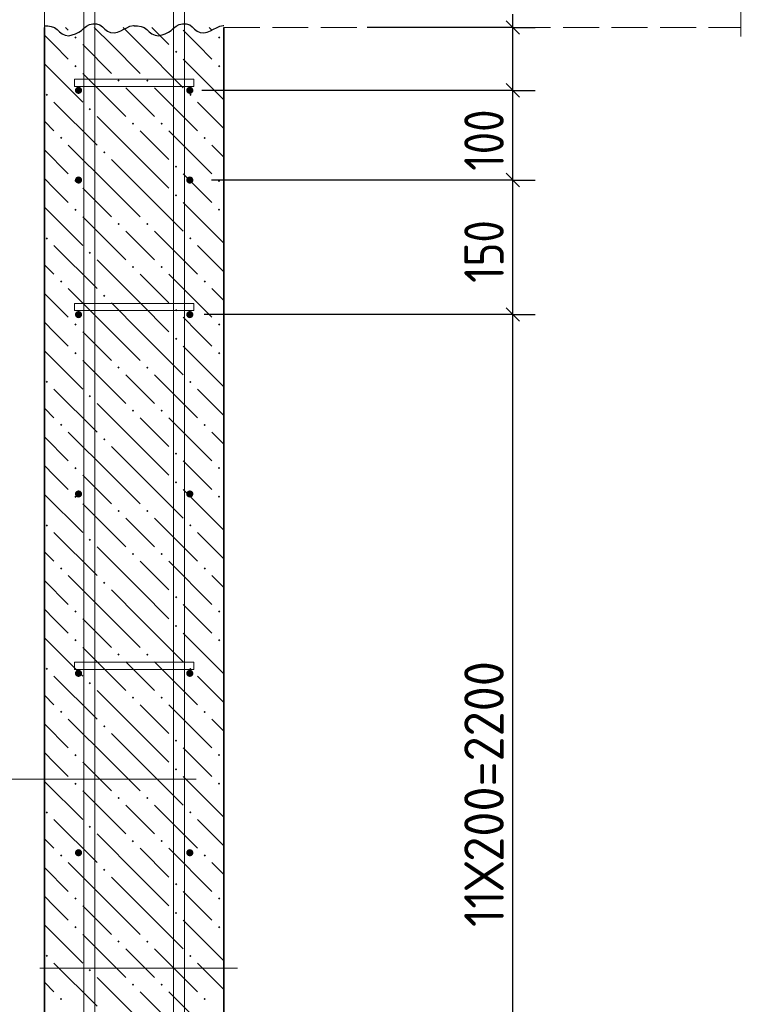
# Model space of a CAD drawing. Header units: millimetres. Extents: x 0 to 50412, y -12 to 35652.
# Tile 6 of 24: x 6057 to 10914, y 23744 to 30330. Entities that reach past the tile are written whole.
import ezdxf

# ---------------------------------------------------------------- set-up
doc = ezdxf.new("R2010")
doc.units = ezdxf.units.MM
doc.linetypes.add('______2', pattern=[324, 240, -84])
for name, color, linetype, lineweight in [('Standard', 7, 'Continuous', 25), ('ЖБ Перекрытие верхний уровень', 7, 'Continuous', 35), ('ЖБ Стена верхний уровень', 7, 'Continuous', 35), ('Позиционная метка линия выноска', 7, 'Continuous', 13), ('Примечания', 7, 'Continuous', 13)]:
    doc.layers.add(name, color=color, linetype=linetype, lineweight=lineweight)
doc.layers.add('Размерная выноска', color=7, linetype='Continuous')
for name, color, linetype, true_color in [('Стена фоновая арматура У1', 7, '______2', 0xa0a0a0), ('Стена фоновая арматура Х1', 7, '______2', 0xa0a0a0), ('Стена фоновая затяжка С-обр.', 7, '______2', 0xa0a0a0)]:
    doc.layers.add(name, color=color, linetype=linetype, true_color=true_color)
doc.styles.add('ISOCPEUR', font='txt')

msp = doc.modelspace()

# ---------------------------------------------------------------- hatches: boundary and pattern name
at = {"layer": 'ЖБ Стена верхний уровень', "linetype": 'Continuous', "lineweight": 18, "transparency": 33554687}
for points in [[(6422.2, 30211.2), (6430, 30219), (6437.8, 30211.2), (6430, 30203.4)], [(7382.2, 30211.2), (7390, 30219), (7397.8, 30211.2), (7390, 30203.4)], [(7094.2, 30115.2), (7102, 30123), (7109.8, 30115.2), (7102, 30107.4)], [(6422.2, 30019.2), (6430, 30027), (6437.8, 30019.2), (6430, 30011.4)], [(7382.2, 30019.2), (7390, 30027), (7397.8, 30019.2), (7390, 30011.4)], [(6710.2, 29923.2), (6718, 29931), (6725.8, 29923.2), (6718, 29915.4)], [(6902.2, 29923.2), (6910, 29931), (6917.8, 29923.2), (6910, 29915.4)], [(6230.2, 29827.2), (6238, 29835), (6245.8, 29827.2), (6238, 29819.4)], [(7190.2, 29827.2), (7198, 29835), (7205.8, 29827.2), (7198, 29819.4)], [(6518.2, 29731.2), (6526, 29739), (6533.8, 29731.2), (6526, 29723.4)], [(6806.2, 29635.2), (6814, 29643), (6821.8, 29635.2), (6814, 29627.4)], [(6998.2, 29635.2), (7006, 29643), (7013.8, 29635.2), (7006, 29627.4)], [(6326.2, 29539.2), (6334, 29547), (6341.8, 29539.2), (6334, 29531.4)], [(7286.2, 29539.2), (7294, 29547), (7301.8, 29539.2), (7294, 29531.4)], [(6614.2, 29443.2), (6622, 29451), (6629.8, 29443.2), (6622, 29435.4)], [(7094.2, 29347.2), (7102, 29355), (7109.8, 29347.2), (7102, 29339.4)], [(6422.2, 29251.2), (6430, 29259), (6437.8, 29251.2), (6430, 29243.4)], [(7382.2, 29251.2), (7390, 29259), (7397.8, 29251.2), (7390, 29243.4)], [(7094.2, 29155.2), (7102, 29163), (7109.8, 29155.2), (7102, 29147.4)], [(6422.2, 29059.2), (6430, 29067), (6437.8, 29059.2), (6430, 29051.4)], [(7382.2, 29059.2), (7390, 29067), (7397.8, 29059.2), (7390, 29051.4)], [(6710.2, 28963.2), (6718, 28971), (6725.8, 28963.2), (6718, 28955.4)], [(6902.2, 28963.2), (6910, 28971), (6917.8, 28963.2), (6910, 28955.4)], [(6230.2, 28867.2), (6238, 28875), (6245.8, 28867.2), (6238, 28859.4)], [(7190.2, 28867.2), (7198, 28875), (7205.8, 28867.2), (7198, 28859.4)], [(6518.2, 28771.2), (6526, 28779), (6533.8, 28771.2), (6526, 28763.4)], [(6806.2, 28675.2), (6814, 28683), (6821.8, 28675.2), (6814, 28667.4)], [(6998.2, 28675.2), (7006, 28683), (7013.8, 28675.2), (7006, 28667.4)], [(6326.2, 28579.2), (6334, 28587), (6341.8, 28579.2), (6334, 28571.4)], [(7286.2, 28579.2), (7294, 28587), (7301.8, 28579.2), (7294, 28571.4)], [(6614.2, 28483.2), (6622, 28491), (6629.8, 28483.2), (6622, 28475.4)], [(7094.2, 28387.2), (7102, 28395), (7109.8, 28387.2), (7102, 28379.4)], [(6422.2, 28291.2), (6430, 28299), (6437.8, 28291.2), (6430, 28283.4)], [(7382.2, 28291.2), (7390, 28299), (7397.8, 28291.2), (7390, 28283.4)], [(7094.2, 28195.2), (7102, 28203), (7109.8, 28195.2), (7102, 28187.4)], [(6422.2, 28099.2), (6430, 28107), (6437.8, 28099.2), (6430, 28091.4)], [(7382.2, 28099.2), (7390, 28107), (7397.8, 28099.2), (7390, 28091.4)], [(6710.2, 28003.2), (6718, 28011), (6725.8, 28003.2), (6718, 27995.4)], [(6902.2, 28003.2), (6910, 28011), (6917.8, 28003.2), (6910, 27995.4)], [(6230.2, 27907.2), (6238, 27915), (6245.8, 27907.2), (6238, 27899.4)], [(7190.2, 27907.2), (7198, 27915), (7205.8, 27907.2), (7198, 27899.4)], [(6518.2, 27811.2), (6526, 27819), (6533.8, 27811.2), (6526, 27803.4)], [(6806.2, 27715.2), (6814, 27723), (6821.8, 27715.2), (6814, 27707.4)], [(6998.2, 27715.2), (7006, 27723), (7013.8, 27715.2), (7006, 27707.4)], [(6326.2, 27619.2), (6334, 27627), (6341.8, 27619.2), (6334, 27611.4)], [(7286.2, 27619.2), (7294, 27627), (7301.8, 27619.2), (7294, 27611.4)], [(6614.2, 27523.2), (6622, 27531), (6629.8, 27523.2), (6622, 27515.4)], [(7094.2, 27427.2), (7102, 27435), (7109.8, 27427.2), (7102, 27419.4)], [(6422.2, 27331.2), (6430, 27339), (6437.8, 27331.2), (6430, 27323.4)], [(7382.2, 27331.2), (7390, 27339), (7397.8, 27331.2), (7390, 27323.4)], [(7094.2, 27235.2), (7102, 27243), (7109.8, 27235.2), (7102, 27227.4)], [(6422.2, 27139.2), (6430, 27147), (6437.8, 27139.2), (6430, 27131.4)], [(7382.2, 27139.2), (7390, 27147), (7397.8, 27139.2), (7390, 27131.4)], [(6710.2, 27043.2), (6718, 27051), (6725.8, 27043.2), (6718, 27035.4)], [(6902.2, 27043.2), (6910, 27051), (6917.8, 27043.2), (6910, 27035.4)], [(6230.2, 26947.2), (6238, 26955), (6245.8, 26947.2), (6238, 26939.4)], [(7190.2, 26947.2), (7198, 26955), (7205.8, 26947.2), (7198, 26939.4)], [(6518.2, 26851.2), (6526, 26859), (6533.8, 26851.2), (6526, 26843.4)], [(6806.2, 26755.2), (6814, 26763), (6821.8, 26755.2), (6814, 26747.4)], [(6998.2, 26755.2), (7006, 26763), (7013.8, 26755.2), (7006, 26747.4)], [(6326.2, 26659.2), (6334, 26667), (6341.8, 26659.2), (6334, 26651.4)], [(7286.2, 26659.2), (7294, 26667), (7301.8, 26659.2), (7294, 26651.4)], [(6614.2, 26563.2), (6622, 26571), (6629.8, 26563.2), (6622, 26555.4)], [(7094.2, 26467.2), (7102, 26475), (7109.8, 26467.2), (7102, 26459.4)], [(6422.2, 26371.2), (6430, 26379), (6437.8, 26371.2), (6430, 26363.4)], [(7382.2, 26371.2), (7390, 26379), (7397.8, 26371.2), (7390, 26363.4)], [(7094.2, 26275.2), (7102, 26283), (7109.8, 26275.2), (7102, 26267.4)], [(6422.2, 26179.2), (6430, 26187), (6437.8, 26179.2), (6430, 26171.4)], [(7382.2, 26179.2), (7390, 26187), (7397.8, 26179.2), (7390, 26171.4)], [(6710.2, 26083.2), (6718, 26091), (6725.8, 26083.2), (6718, 26075.4)], [(6902.2, 26083.2), (6910, 26091), (6917.8, 26083.2), (6910, 26075.4)], [(6230.2, 25987.2), (6238, 25995), (6245.8, 25987.2), (6238, 25979.4)], [(7190.2, 25987.2), (7198, 25995), (7205.8, 25987.2), (7198, 25979.4)], [(6518.2, 25891.2), (6526, 25899), (6533.8, 25891.2), (6526, 25883.4)], [(6806.2, 25795.2), (6814, 25803), (6821.8, 25795.2), (6814, 25787.4)], [(6998.2, 25795.2), (7006, 25803), (7013.8, 25795.2), (7006, 25787.4)], [(6326.2, 25699.2), (6334, 25707), (6341.8, 25699.2), (6334, 25691.4)], [(7286.2, 25699.2), (7294, 25707), (7301.8, 25699.2), (7294, 25691.4)], [(6614.2, 25603.2), (6622, 25611), (6629.8, 25603.2), (6622, 25595.4)], [(7094.2, 25507.2), (7102, 25515), (7109.8, 25507.2), (7102, 25499.4)], [(6422.2, 25411.2), (6430, 25419), (6437.8, 25411.2), (6430, 25403.4)], [(7382.2, 25411.2), (7390, 25419), (7397.8, 25411.2), (7390, 25403.4)], [(7094.2, 25315.2), (7102, 25323), (7109.8, 25315.2), (7102, 25307.4)], [(6422.2, 25219.2), (6430, 25227), (6437.8, 25219.2), (6430, 25211.4)], [(7382.2, 25219.2), (7390, 25227), (7397.8, 25219.2), (7390, 25211.4)], [(6710.2, 25123.2), (6718, 25131), (6725.8, 25123.2), (6718, 25115.4)], [(6902.2, 25123.2), (6910, 25131), (6917.8, 25123.2), (6910, 25115.4)], [(6230.2, 25027.2), (6238, 25035), (6245.8, 25027.2), (6238, 25019.4)], [(7190.2, 25027.2), (7198, 25035), (7205.8, 25027.2), (7198, 25019.4)], [(6518.2, 24931.2), (6526, 24939), (6533.8, 24931.2), (6526, 24923.4)], [(6806.2, 24835.2), (6814, 24843), (6821.8, 24835.2), (6814, 24827.4)], [(6998.2, 24835.2), (7006, 24843), (7013.8, 24835.2), (7006, 24827.4)], [(6326.2, 24739.2), (6334, 24747), (6341.8, 24739.2), (6334, 24731.4)], [(7286.2, 24739.2), (7294, 24747), (7301.8, 24739.2), (7294, 24731.4)], [(6614.2, 24643.2), (6622, 24651), (6629.8, 24643.2), (6622, 24635.4)], [(7094.2, 24547.2), (7102, 24555), (7109.8, 24547.2), (7102, 24539.4)], [(6422.2, 24451.2), (6430, 24459), (6437.8, 24451.2), (6430, 24443.4)], [(7382.2, 24451.2), (7390, 24459), (7397.8, 24451.2), (7390, 24443.4)], [(7094.2, 24355.2), (7102, 24363), (7109.8, 24355.2), (7102, 24347.4)], [(6422.2, 24259.2), (6430, 24267), (6437.8, 24259.2), (6430, 24251.4)], [(7382.2, 24259.2), (7390, 24267), (7397.8, 24259.2), (7390, 24251.4)], [(6710.2, 24163.2), (6718, 24171), (6725.8, 24163.2), (6718, 24155.4)], [(6902.2, 24163.2), (6910, 24171), (6917.8, 24163.2), (6910, 24155.4)], [(6230.2, 24067.2), (6238, 24075), (6245.8, 24067.2), (6238, 24059.4)], [(7190.2, 24067.2), (7198, 24075), (7205.8, 24067.2), (7198, 24059.4)], [(6518.2, 23971.2), (6526, 23979), (6533.8, 23971.2), (6526, 23963.4)], [(6806.2, 23875.2), (6814, 23883), (6821.8, 23875.2), (6814, 23867.4)], [(6998.2, 23875.2), (7006, 23883), (7013.8, 23875.2), (7006, 23867.4)], [(6326.2, 23779.2), (6334, 23787), (6341.8, 23779.2), (6334, 23771.4)], [(7286.2, 23779.2), (7294, 23787), (7301.8, 23779.2), (7294, 23771.4)]]:
    msp.add_hatch(color=7, dxfattribs=at).paths.add_polyline_path(points, flags=16)
at = {"layer": 'Стена фоновая арматура У1', "linetype": 'Continuous', "lineweight": 13, "transparency": 33554687}
for points in [[(6474.2, 29857.5), (6472.4, 29866.7), (6467.2, 29874.5), (6459.4, 29879.7), (6450.2, 29881.5), (6441, 29879.7), (6433.2, 29874.5), (6428, 29866.7), (6426.2, 29857.5), (6428, 29848.3), (6433.2, 29840.5), (6441, 29835.3), (6450.2, 29833.5), (6459.4, 29835.3), (6467.2, 29840.5), (6472.4, 29848.3)], [(7218.2, 29857.5), (7216.3, 29866.7), (7211.1, 29874.5), (7203.4, 29879.7), (7194.2, 29881.5), (7185, 29879.7), (7177.2, 29874.5), (7172, 29866.7), (7170.2, 29857.5), (7172, 29848.3), (7177.2, 29840.5), (7185, 29835.3), (7194.2, 29833.5), (7203.4, 29835.3), (7211.1, 29840.5), (7216.3, 29848.3)], [(6474.2, 29257.5), (6472.4, 29266.7), (6467.2, 29274.5), (6459.4, 29279.7), (6450.2, 29281.5), (6441, 29279.7), (6433.2, 29274.5), (6428, 29266.7), (6426.2, 29257.5), (6428, 29248.3), (6433.2, 29240.5), (6441, 29235.3), (6450.2, 29233.5), (6459.4, 29235.3), (6467.2, 29240.5), (6472.4, 29248.3)], [(7218.2, 29257.5), (7216.3, 29266.7), (7211.1, 29274.5), (7203.4, 29279.7), (7194.2, 29281.5), (7185, 29279.7), (7177.2, 29274.5), (7172, 29266.7), (7170.2, 29257.5), (7172, 29248.3), (7177.2, 29240.5), (7185, 29235.3), (7194.2, 29233.5), (7203.4, 29235.3), (7211.1, 29240.5), (7216.3, 29248.3)], [(6474.2, 28357.5), (6472.4, 28366.7), (6467.2, 28374.5), (6459.4, 28379.7), (6450.2, 28381.5), (6441, 28379.7), (6433.2, 28374.5), (6428, 28366.7), (6426.2, 28357.5), (6428, 28348.3), (6433.2, 28340.5), (6441, 28335.3), (6450.2, 28333.5), (6459.4, 28335.3), (6467.2, 28340.5), (6472.4, 28348.3)], [(7218.2, 28357.5), (7216.3, 28366.7), (7211.1, 28374.5), (7203.4, 28379.7), (7194.2, 28381.5), (7185, 28379.7), (7177.2, 28374.5), (7172, 28366.7), (7170.2, 28357.5), (7172, 28348.3), (7177.2, 28340.5), (7185, 28335.3), (7194.2, 28333.5), (7203.4, 28335.3), (7211.1, 28340.5), (7216.3, 28348.3)], [(6474.2, 27157.5), (6472.4, 27166.7), (6467.2, 27174.5), (6459.4, 27179.7), (6450.2, 27181.5), (6441, 27179.7), (6433.2, 27174.5), (6428, 27166.7), (6426.2, 27157.5), (6428, 27148.3), (6433.2, 27140.5), (6441, 27135.3), (6450.2, 27133.5), (6459.4, 27135.3), (6467.2, 27140.5), (6472.4, 27148.3)], [(7218.2, 27157.5), (7216.3, 27166.7), (7211.1, 27174.5), (7203.4, 27179.7), (7194.2, 27181.5), (7185, 27179.7), (7177.2, 27174.5), (7172, 27166.7), (7170.2, 27157.5), (7172, 27148.3), (7177.2, 27140.5), (7185, 27135.3), (7194.2, 27133.5), (7203.4, 27135.3), (7211.1, 27140.5), (7216.3, 27148.3)], [(6474.2, 25957.5), (6472.4, 25966.7), (6467.2, 25974.5), (6459.4, 25979.7), (6450.2, 25981.5), (6441, 25979.7), (6433.2, 25974.5), (6428, 25966.7), (6426.2, 25957.5), (6428, 25948.3), (6433.2, 25940.5), (6441, 25935.3), (6450.2, 25933.5), (6459.4, 25935.3), (6467.2, 25940.5), (6472.4, 25948.3)], [(7218.2, 25957.5), (7216.3, 25966.7), (7211.1, 25974.5), (7203.4, 25979.7), (7194.2, 25981.5), (7185, 25979.7), (7177.2, 25974.5), (7172, 25966.7), (7170.2, 25957.5), (7172, 25948.3), (7177.2, 25940.5), (7185, 25935.3), (7194.2, 25933.5), (7203.4, 25935.3), (7211.1, 25940.5), (7216.3, 25948.3)], [(6474.2, 24757.5), (6472.4, 24766.7), (6467.2, 24774.5), (6459.4, 24779.7), (6450.2, 24781.5), (6441, 24779.7), (6433.2, 24774.5), (6428, 24766.7), (6426.2, 24757.5), (6428, 24748.3), (6433.2, 24740.5), (6441, 24735.3), (6450.2, 24733.5), (6459.4, 24735.3), (6467.2, 24740.5), (6472.4, 24748.3)], [(7218.2, 24757.5), (7216.3, 24766.7), (7211.1, 24774.5), (7203.4, 24779.7), (7194.2, 24781.5), (7185, 24779.7), (7177.2, 24774.5), (7172, 24766.7), (7170.2, 24757.5), (7172, 24748.3), (7177.2, 24740.5), (7185, 24735.3), (7194.2, 24733.5), (7203.4, 24735.3), (7211.1, 24740.5), (7216.3, 24748.3)]]:
    msp.add_hatch(color=7, dxfattribs=at).paths.add_polyline_path(points)

# ---------------------------------------------------------------- linework, layer by layer
at = {"layer": 'Standard', "color": 7, "linetype": 'Continuous', "lineweight": -3, "transparency": 33554687}
for p, q in [((9353, 30277.5), (9353, 30367.5)), ((9353, 30277.5), (9203, 30277.5)), ((9353, 30277.5), (9503, 30277.5)), ((9353, 29857.5), (9353, 30277.5)), ((9353, 29857.5), (9203, 29857.5)), ((9353, 29857.5), (9503, 29857.5)), ((9353, 29257.5), (9353, 29857.5)), ((9353, 29257.5), (9203, 29257.5)), ((9353, 29257.5), (9503, 29257.5)), ((9353, 28357.5), (9353, 29257.5)), ((9353, 28357.5), (9203, 28357.5)), ((9353, 28357.5), (9503, 28357.5))]:
    msp.add_line(p, q, dxfattribs=at)
at = {"layer": 'Standard', "color": 7, "linetype": 'Continuous', "lineweight": 25, "transparency": 33554687}
for p, q in [((9398, 30232.5), (9308, 30322.5)), ((9398, 29812.5), (9308, 29902.5)), ((9398, 29212.5), (9308, 29302.5)), ((9398, 28312.5), (9308, 28402.5))]:
    msp.add_line(p, q, dxfattribs=at)
at = {"layer": 'Standard', "color": 7, "linetype": 'Continuous', "lineweight": -3, "transparency": 33554687}
for points in [[(9353, 30277.5), (9332.6, 30277.5), (9332.6, 30277.5), (8379.2, 30277.5)], [(9353, 29857.5), (9332.6, 29857.5), (9332.6, 29857.5), (7273.8, 29857.5)], [(9353, 29257.5), (9332.6, 29257.5), (9332.6, 29257.5), (9332.6, 29257.5), (9332.6, 29257.5), (7340, 29257.5)], [(9353, 28357.5), (9332.6, 28357.5), (9332.6, 28357.5), (9332.6, 28357.5), (9332.6, 28357.5), (9332.6, 28357.5), (9332.6, 28357.5), (7289.2, 28357.5)], [(9353, 23597.4), (9353, 23633.7), (9353, 23633.7), (9353, 28357.5)]]:
    msp.add_lwpolyline(points, dxfattribs=at)
at = {"layer": 'ЖБ Перекрытие верхний уровень', "color": 7, "linetype": '______2', "lineweight": 18, "transparency": 33554687}
for p, q in [((6222.2, 31477.5), (6222.2, 30277.5)), ((7422.2, 30277.5), (10878.2, 30277.5))]:
    msp.add_line(p, q, dxfattribs=at)
at = {"layer": 'ЖБ Стена верхний уровень', "color": 7, "linetype": 'Continuous', "lineweight": 35, "transparency": 33554687}
for p, q in [((6222.2, 30277.5), (6222.2, 23597.4)), ((7422.2, 23597.4), (7422.2, 30277.5))]:
    msp.add_line(p, q, dxfattribs=at)
at = {"layer": 'ЖБ Стена верхний уровень', "color": 9, "linetype": 'Continuous', "lineweight": 18, "true_color": 0xc7c7c7, "transparency": 33554687}
for p, q in [((6363.7, 30277.5), (6382, 30259.2)), ((6670, 30163.2), (6555.7, 30277.5)), ((6747.7, 30277.5), (6862, 30163.2)), ((6939.7, 30277.5), (7054, 30163.2)), ((7246, 30163.2), (7150, 30259.2)), ((7323.7, 30277.5), (7342, 30259.2)), ((6286, 30163.2), (6222.2, 30227)), ((6382, 30067.2), (6286, 30163.2)), ((6478, 30163.2), (6670, 29971.2)), ((6670, 30163.2), (6862, 29971.2)), ((6862, 30163.2), (7150, 29875.2)), ((7342, 30067.2), (7246, 30163.2)), ((6222.2, 30035), (6478, 29779.2)), ((7150, 30067.2), (7422.2, 29795)), ((6478, 29971.2), (6766, 29683.2)), ((6862, 29779.2), (6766, 29875.2)), ((6958, 29875.2), (7246, 29587.2)), ((6286, 29779.2), (6574, 29491.2)), ((6958, 29683.2), (6862, 29779.2)), ((7246, 29779.2), (7422.2, 29603)), ((6222.2, 29651), (6286, 29587.2)), ((6862, 29395.2), (6574, 29683.2)), ((6862, 29587.2), (7054, 29395.2)), ((7054, 29587.2), (7342, 29299.2)), ((6222.2, 29459), (6382, 29299.2)), ((6670, 29203.2), (6382, 29491.2)), ((7422.2, 29411), (7342, 29491.2)), ((6670, 29395.2), (6862, 29203.2)), ((6862, 29395.2), (7054, 29203.2)), ((6286, 29203.2), (6222.2, 29267)), ((7246, 29203.2), (7150, 29299.2)), ((6382, 29107.2), (6286, 29203.2)), ((6478, 29203.2), (6670, 29011.2)), ((6670, 29203.2), (6862, 29011.2)), ((6862, 29203.2), (7150, 28915.2)), ((7342, 29107.2), (7246, 29203.2)), ((6222.2, 29075), (6478, 28819.2)), ((7150, 29107.2), (7422.2, 28835)), ((6478, 29011.2), (6766, 28723.2)), ((6862, 28819.2), (6766, 28915.2)), ((6958, 28915.2), (7246, 28627.2)), ((6286, 28819.2), (6574, 28531.2)), ((6958, 28723.2), (6862, 28819.2)), ((7246, 28819.2), (7422.2, 28643)), ((6862, 28435.2), (6574, 28723.2)), ((6222.2, 28691), (6286, 28627.2)), ((6862, 28627.2), (7054, 28435.2)), ((7054, 28627.2), (7342, 28339.2)), ((6670, 28243.2), (6382, 28531.2)), ((7422.2, 28451), (7342, 28531.2)), ((6222.2, 28499), (6382, 28339.2)), ((6670, 28435.2), (6862, 28243.2)), ((6862, 28435.2), (7054, 28243.2)), ((7246, 28243.2), (7150, 28339.2)), ((6286, 28243.2), (6222.2, 28307)), ((6382, 28147.2), (6286, 28243.2)), ((6478, 28243.2), (6670, 28051.2)), ((6670, 28243.2), (6862, 28051.2)), ((6862, 28243.2), (7150, 27955.2)), ((7342, 28147.2), (7246, 28243.2)), ((7150, 28147.2), (7422.2, 27875)), ((6222.2, 28115), (6478, 27859.2)), ((6478, 28051.2), (6766, 27763.2)), ((6862, 27859.2), (6766, 27955.2)), ((6958, 27955.2), (7246, 27667.2)), ((6286, 27859.2), (6574, 27571.2)), ((6958, 27763.2), (6862, 27859.2)), ((7246, 27859.2), (7422.2, 27683)), ((6222.2, 27731), (6286, 27667.2)), ((6862, 27475.2), (6574, 27763.2)), ((6862, 27667.2), (7054, 27475.2)), ((7054, 27667.2), (7342, 27379.2)), ((6222.2, 27539), (6382, 27379.2)), ((6670, 27283.2), (6382, 27571.2)), ((7422.2, 27491), (7342, 27571.2)), ((6670, 27475.2), (6862, 27283.2)), ((6862, 27475.2), (7054, 27283.2)), ((6286, 27283.2), (6222.2, 27347)), ((7246, 27283.2), (7150, 27379.2)), ((6382, 27187.2), (6286, 27283.2)), ((6478, 27283.2), (6670, 27091.2)), ((6670, 27283.2), (6862, 27091.2)), ((6862, 27283.2), (7150, 26995.2)), ((7342, 27187.2), (7246, 27283.2)), ((6222.2, 27155), (6478, 26899.2)), ((7150, 27187.2), (7422.2, 26915)), ((6478, 27091.2), (6766, 26803.2)), ((6862, 26899.2), (6766, 26995.2)), ((6958, 26995.2), (7246, 26707.2)), ((6286, 26899.2), (6574, 26611.2)), ((6958, 26803.2), (6862, 26899.2)), ((7246, 26899.2), (7422.2, 26723)), ((6222.2, 26771), (6286, 26707.2)), ((6862, 26515.2), (6574, 26803.2)), ((6862, 26707.2), (7054, 26515.2)), ((7054, 26707.2), (7342, 26419.2)), ((6670, 26323.2), (6382, 26611.2)), ((7422.2, 26531), (7342, 26611.2)), ((6222.2, 26579), (6382, 26419.2)), ((6670, 26515.2), (6862, 26323.2)), ((6862, 26515.2), (7054, 26323.2)), ((7246, 26323.2), (7150, 26419.2)), ((6286, 26323.2), (6222.2, 26387)), ((6382, 26227.2), (6286, 26323.2)), ((6478, 26323.2), (6670, 26131.2)), ((6670, 26323.2), (6862, 26131.2)), ((6862, 26323.2), (7150, 26035.2)), ((7342, 26227.2), (7246, 26323.2)), ((7150, 26227.2), (7422.2, 25955)), ((6222.2, 26195), (6478, 25939.2)), ((6478, 26131.2), (6766, 25843.2)), ((6862, 25939.2), (6766, 26035.2)), ((6958, 26035.2), (7246, 25747.2)), ((6286, 25939.2), (6574, 25651.2)), ((6958, 25843.2), (6862, 25939.2)), ((7246, 25939.2), (7422.2, 25763)), ((6862, 25555.2), (6574, 25843.2)), ((6222.2, 25811), (6286, 25747.2)), ((6862, 25747.2), (7054, 25555.2)), ((7054, 25747.2), (7342, 25459.2)), ((6670, 25363.2), (6382, 25651.2)), ((7422.2, 25571), (7342, 25651.2)), ((6222.2, 25619), (6382, 25459.2)), ((6670, 25555.2), (6862, 25363.2)), ((6862, 25555.2), (7054, 25363.2)), ((6286, 25363.2), (6222.2, 25427)), ((7246, 25363.2), (7150, 25459.2)), ((6382, 25267.2), (6286, 25363.2)), ((6478, 25363.2), (6670, 25171.2)), ((6670, 25363.2), (6862, 25171.2)), ((6862, 25363.2), (7150, 25075.2)), ((7342, 25267.2), (7246, 25363.2)), ((6222.2, 25235), (6478, 24979.2)), ((7150, 25267.2), (7422.2, 24995)), ((6478, 25171.2), (6766, 24883.2)), ((6862, 24979.2), (6766, 25075.2)), ((6958, 25075.2), (7246, 24787.2)), ((6286, 24979.2), (6574, 24691.2)), ((6958, 24883.2), (6862, 24979.2)), ((7246, 24979.2), (7422.2, 24803)), ((6222.2, 24851), (6286, 24787.2)), ((6862, 24595.2), (6574, 24883.2)), ((6862, 24787.2), (7054, 24595.2)), ((7054, 24787.2), (7342, 24499.2)), ((6222.2, 24659), (6382, 24499.2)), ((6670, 24403.2), (6382, 24691.2)), ((7422.2, 24611), (7342, 24691.2)), ((6670, 24595.2), (6862, 24403.2)), ((6862, 24595.2), (7054, 24403.2)), ((6286, 24403.2), (6222.2, 24467)), ((7246, 24403.2), (7150, 24499.2)), ((6382, 24307.2), (6286, 24403.2)), ((6478, 24403.2), (6670, 24211.2)), ((6670, 24403.2), (6862, 24211.2)), ((6862, 24403.2), (7150, 24115.2)), ((7342, 24307.2), (7246, 24403.2)), ((7150, 24307.2), (7422.2, 24035)), ((6222.2, 24275), (6478, 24019.2)), ((6478, 24211.2), (6766, 23923.2)), ((6862, 24019.2), (6766, 24115.2)), ((6958, 24115.2), (7246, 23827.2)), ((6286, 24019.2), (6574, 23731.2)), ((6958, 23923.2), (6862, 24019.2)), ((7246, 24019.2), (7422.2, 23843)), ((6862, 23635.2), (6574, 23923.2)), ((6222.2, 23891), (6286, 23827.2)), ((6862, 23827.2), (7054, 23635.2)), ((7054, 23827.2), (7283.9, 23597.4))]:
    msp.add_line(p, q, dxfattribs=at)
at = {"layer": 'Позиционная метка линия выноска', "color": 7, "linetype": 'Continuous', "lineweight": 13, "transparency": 33554687}
msp.add_line((3405.2, 25249.5), (7236.2, 25249.5), dxfattribs=at)
at = {"layer": 'Примечания', "color": 7, "linetype": 'Continuous', "lineweight": 25, "transparency": 33554687}
msp.add_line((7422.2, 30288), (7422.2, 30288), dxfattribs=at)
for points in [[(6222.2, 30288), (6244.4, 30288.3), (6268.4, 30284.9), (6290, 30276.9), (6307.4, 30263.8), (6322.4, 30248.3), (6339.8, 30235.2), (6362, 30227.3), (6385.4, 30222.6), (6408.8, 30227.8), (6430.4, 30236.3), (6451.4, 30246), (6469.4, 30258.8), (6486.2, 30272.6), (6503, 30286.3), (6523.4, 30297.1), (6546.2, 30302.9), (6570.2, 30302), (6593.6, 30295.7), (6611, 30282.8), (6626.6, 30267.9), (6643.4, 30254.2), (6663.8, 30244), (6687.8, 30241.7), (6711.2, 30247.4), (6732.2, 30256.5), (6752.6, 30266.7), (6773.6, 30276.6), (6794, 30286.3), (6817.4, 30290.9), (6822.2, 30291.3)], [(6822.2, 30288), (6844.4, 30288.3), (6868.4, 30284.9), (6890, 30276.9), (6907.4, 30263.8), (6922.4, 30248.3), (6939.8, 30235.2), (6962, 30227.3), (6985.4, 30222.6), (7008.8, 30227.8), (7030.4, 30236.3), (7051.4, 30246), (7069.4, 30258.8), (7086.2, 30272.6), (7103, 30286.3), (7123.4, 30297.1), (7146.2, 30302.9), (7170.2, 30302), (7193.6, 30295.7), (7211, 30282.8), (7226.6, 30267.9), (7243.4, 30254.2), (7263.8, 30244), (7287.8, 30241.7), (7311.2, 30247.4), (7332.2, 30256.5), (7352.6, 30266.7), (7373.6, 30276.6), (7394, 30286.3), (7417.4, 30290.9), (7422.2, 30291.3)]]:
    msp.add_lwpolyline(points, dxfattribs=at)
at = {"layer": 'Размерная выноска', "color": 7, "linetype": 'Continuous', "lineweight": 13, "transparency": 33554687}
for p, q in [((10878.2, 31537.5), (10878.2, 30217.5)), ((7512.2, 23986.2), (6192.2, 23986.2))]:
    msp.add_line(p, q, dxfattribs=at)
at = {"layer": 'Стена фоновая арматура Х1', "color": 7, "linetype": 'Continuous', "lineweight": 18, "transparency": 33554687}
for points in [[(6486.2, 23597.4), (6486.2, 30907.4), (6492.3, 30951.3), (6507.4, 30997.1), (6530.9, 31039.2), (6559.9, 31073.8), (6594.5, 31102.8), (6636.6, 31126.3), (6682.4, 31141.4), (6726.3, 31147.5), (10758.2, 31147.5), (10758.2, 31075.5), (6731.3, 31075.5), (6698.7, 31071), (6665.8, 31060.1), (6635.6, 31043.2), (6611, 31022.7), (6590.5, 30998.1), (6573.6, 30967.9), (6562.7, 30935), (6558.2, 30902.4), (6558.2, 23597.4)], [(7086.2, 23597.4), (7086.2, 30835.4), (7092.3, 30879.3), (7107.4, 30925.1), (7130.9, 30967.2), (7159.9, 31001.8), (7194.5, 31030.8), (7236.6, 31054.3), (7282.4, 31069.4), (7326.3, 31075.5), (10914.2, 31075.5), (10914.2, 31003.5), (7331.3, 31003.5), (7298.7, 30999), (7265.8, 30988.1), (7235.6, 30971.2), (7211, 30950.7), (7190.5, 30926.1), (7173.6, 30895.9), (7162.7, 30863), (7158.2, 30830.4), (7158.2, 23597.4)]]:
    msp.add_lwpolyline(points, dxfattribs=at)
at = {"layer": 'Стена фоновая затяжка С-обр.', "color": 98, "linetype": 'Continuous', "lineweight": 13, "true_color": 0x005000, "transparency": 33554687}
for points in [[(7221.2, 29883.8), (6423.2, 29883.8), (6423.2, 29931.8), (7221.2, 29931.8), (7221.2, 29883.8)], [(7221.2, 28383.8), (6423.2, 28383.8), (6423.2, 28431.8), (7221.2, 28431.8), (7221.2, 28383.8)], [(7221.2, 25983.8), (6423.2, 25983.8), (6423.2, 26031.8), (7221.2, 26031.8), (7221.2, 25983.8)]]:
    msp.add_lwpolyline(points, dxfattribs=at)

# ---------------------------------------------------------------- texts
at = {"layer": 'Standard', "color": 7, "linetype": 'Continuous', "lineweight": 25, "transparency": 33554687, "char_height": 264, "attachment_point": 7, "rotation": 90, "style": 'ISOCPEUR'}
for s, insert, width in [('\\W0.83;100', (9293, 29319.9), 610.286), ('\\W0.83;150', (9293, 28569.9), 610.286), ('\\W0.93;11Х200=2200', (9293, 24260.7), 2100.924)]:
    msp.add_mtext(s, dxfattribs=dict(at, insert=insert, width=width))

doc.saveas('drawing.dxf')
